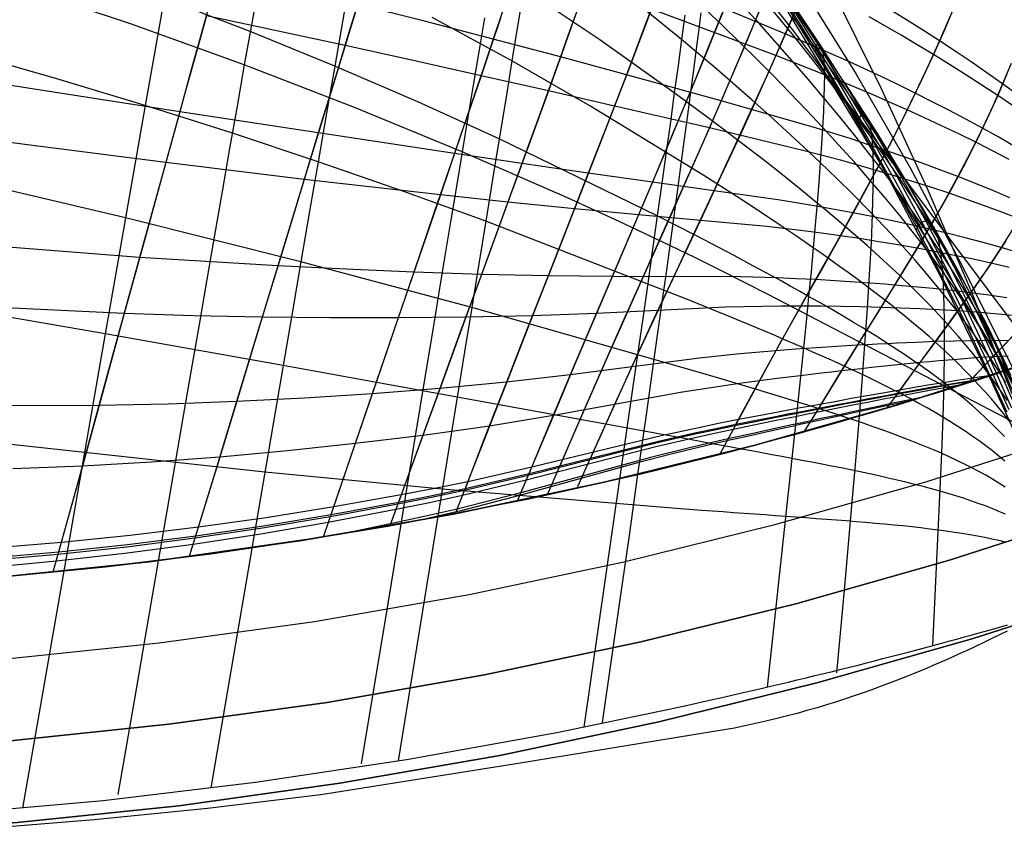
# Model space of a CAD drawing. Header units: millimetres. Extents: x -58 to 58, y -58 to 58.
# Tile 26 of 95: x 5 to 17, y -57 to -47. Entities that reach past the tile are written whole.
import ezdxf

# ---------------------------------------------------------------- set-up
doc = ezdxf.new("R2010")
doc.units = ezdxf.units.MM
doc.header["$MEASUREMENT"] = 0
doc.layers.add('Predefinito', color=5, linetype='Continuous')

msp = doc.modelspace()

# ---------------------------------------------------------------- linework, layer by layer
at = {"layer": 'Predefinito'}
for points in [[(18.586, -54.301), (13.926, -46.656), (13.472, -45.98), (13, -45.317), (12.508, -44.668), (11.998, -44.034), (11.471, -43.414), (10.926, -42.808), (10.365, -42.218), (9.786, -41.646), (9.191, -41.093), (8.576, -40.557), (7.945, -40.042), (7.297, -39.548), (6.633, -39.077), (5.953, -38.628), (5.259, -38.202), (4.551, -37.799), (3.83, -37.421), (3.097, -37.066)], [(17.437, -53.186), (16.838, -51.861), (16.223, -50.601), (15.591, -49.402), (14.943, -48.265), (14.28, -47.187)], [(17.556, -51.595), (15.764, -52.17), (13.954, -52.683), (12.127, -53.134), (10.286, -53.521), (8.433, -53.844), (6.569, -54.103), (4.698, -54.297), (2.821, -54.427), (0.941, -54.492), (-0.941, -54.492), (-2.821, -54.427), (-4.698, -54.297), (-6.569, -54.103), (-8.433, -53.844), (-10.286, -53.521), (-12.127, -53.134)], [(-12.127, -53.134), (-10.286, -53.521), (-8.433, -53.844), (-6.569, -54.103), (-4.698, -54.297), (-2.821, -54.427), (-0.941, -54.492), (0.941, -54.492), (2.821, -54.427), (4.698, -54.297), (6.569, -54.103), (8.433, -53.844), (10.286, -53.521), (12.127, -53.134), (13.954, -52.683), (15.764, -52.17), (17.556, -51.595)], [(-12.35, -54.108), (-10.475, -54.503), (-8.587, -54.832), (-6.69, -55.095), (-4.784, -55.293), (-2.873, -55.426), (-0.958, -55.492), (0.958, -55.492), (2.873, -55.426), (4.784, -55.293), (6.69, -55.095), (8.587, -54.832), (10.475, -54.503), (12.35, -54.108), (14.21, -53.65), (16.053, -53.128), (17.878, -52.542)], [(18.2, -53.488), (16.343, -54.085), (14.466, -54.617), (12.572, -55.083), (10.664, -55.485), (8.742, -55.82), (6.81, -56.088), (4.87, -56.29), (2.925, -56.424), (0.975, -56.492), (-0.975, -56.492), (-2.925, -56.424), (-4.87, -56.29), (-6.81, -56.088), (-8.742, -55.82), (-10.664, -55.485), (-12.572, -55.083)], [(-12.572, -55.083), (-10.664, -55.485), (-8.742, -55.82), (-6.81, -56.088), (-4.87, -56.29), (-2.925, -56.424), (-0.975, -56.492), (0.975, -56.492), (2.925, -56.424), (4.87, -56.29), (6.81, -56.088), (8.742, -55.82), (10.664, -55.485), (12.572, -55.083), (14.466, -54.617), (16.343, -54.085), (18.2, -53.488)], [(-12.795, -56.058), (-10.852, -56.467), (-8.897, -56.808), (-6.931, -57.081), (-4.957, -57.286), (-2.976, -57.423), (-0.992, -57.491), (0.992, -57.491), (2.976, -57.423), (4.957, -57.286), (6.931, -57.081), (8.897, -56.808), (10.852, -56.467), (12.795, -56.058), (14.722, -55.583), (16.632, -55.042), (18.522, -54.435)], [(18.522, -54.435), (16.632, -55.042), (14.722, -55.583), (12.795, -56.058), (10.852, -56.467), (8.897, -56.808), (6.931, -57.081), (4.957, -57.286), (2.976, -57.423), (0.992, -57.491), (-0.992, -57.491), (-2.976, -57.423), (-4.957, -57.286), (-6.931, -57.081), (-8.897, -56.808), (-10.852, -56.467), (-12.795, -56.058)]]:
    msp.add_lwpolyline(points, dxfattribs=at)
at = {"layer": 'Predefinito', "extrusion": (0.954682, -0.114397, 0.274765)}
msp.add_lwpolyline([(-49.688, 329.612), (-49.792, 329.852)], dxfattribs=at)
at = {"layer": 'Predefinito', "extrusion": (0.957027, -0.133457, 0.257467)}
msp.add_lwpolyline([(-49.521, 332.153), (-49.75, 332.575)], dxfattribs=at)
at = {"layer": 'Predefinito', "extrusion": (0.957637, -0.161629, 0.238343)}
msp.add_lwpolyline([(-49.353, 334.821), (-49.711, 335.328)], dxfattribs=at)
at = {"layer": 'Predefinito', "extrusion": (0.957657, -0.152321, 0.244317)}
msp.add_lwpolyline([(-49.399, 334.021), (-49.722, 334.518)], dxfattribs=at)
at = {"layer": 'Predefinito', "extrusion": (0.957748, -0.169866, 0.232088)}
msp.add_lwpolyline([(-49.336, 335.618), (-49.719, 336.118)], dxfattribs=at)
at = {"layer": 'Predefinito', "extrusion": (0.958666, -0.193484, 0.208623)}
msp.add_lwpolyline([(-49.477, 338.402), (-49.85, 338.787)], dxfattribs=at)
at = {"layer": 'Predefinito', "extrusion": (0.95975, -0.200015, 0.197165)}
msp.add_lwpolyline([(-49.653, 339.698), (-49.986, 340.013)], dxfattribs=at)
at = {"layer": 'Predefinito', "extrusion": (0.961278, -0.2044, 0.18484)}
msp.add_lwpolyline([(-49.879, 341.032), (-50.178, 341.292)], dxfattribs=at)
at = {"layer": 'Predefinito', "extrusion": (0.964657, -0.208988, 0.1605)}
msp.add_lwpolyline([(-50.407, 343.478), (-50.67, 343.673)], dxfattribs=at)
at = {"layer": 'Predefinito', "extrusion": (0.968167, -0.208451, 0.138566)}
msp.add_lwpolyline([(-50.996, 345.475), (-51.234, 345.628)], dxfattribs=at)
at = {"layer": 'Predefinito'}
for points in [[(17.108, -52.052, 320), (16.606, -50.795, 320), (16.073, -49.552, 320), (15.509, -48.325, 320), (14.91, -47.116, 320), (14.276, -45.926, 320), (13.604, -44.761, 320), (13.254, -44.189, 320), (12.894, -43.623, 320), (12.524, -43.066, 320), (12.144, -42.517, 320), (11.754, -41.976, 320), (11.354, -41.444, 320), (10.943, -40.922, 320), (10.521, -40.409, 320), (10.09, -39.907, 320), (9.648, -39.416, 320), (9.195, -38.937, 320), (8.732, -38.469, 320), (8.259, -38.013, 320), (7.776, -37.571, 320), (7.283, -37.141, 320), (6.781, -36.725, 320)], [(17.08, -49.663, 343.304), (16.871, -49.574, 343.453), (16.659, -49.487, 343.594), (16.444, -49.403, 343.728), (16.227, -49.32, 343.855), (16.009, -49.239, 343.974), (15.79, -49.161, 344.086), (15.572, -49.086, 344.19), (15.355, -49.013, 344.288), (15.141, -48.943, 344.379), (14.72, -48.811, 344.546), (13.553, -48.476, 344.967), (12.397, -48.159, 345.355), (11.591, -47.941, 345.6), (10.772, -47.724, 345.826), (9.946, -47.51, 346.034), (9.114, -47.3, 346.227), (7.421, -46.884, 346.573), (5.692, -46.48, 346.868), (3.935, -46.091, 347.115), (2.158, -45.721, 347.319), (0.365, -45.37, 347.482), (-1.442, -45.038, 347.607), (-3.256, -44.724, 347.694)], [(18.845, -53.295, 40.108), (14.13, -50.842, 38.197), (13.533, -50.54, 37.982), (13.231, -50.39, 37.882), (12.927, -50.242, 37.789), (12.619, -50.095, 37.703), (12.308, -49.949, 37.623), (11.678, -49.661, 37.48), (10.392, -49.1, 37.228), (9.075, -48.558, 36.985), (7.731, -48.038, 36.753), (6.355, -47.542, 36.546), (4.951, -47.074, 36.363), (3.519, -46.635, 36.201), (2.066, -46.226, 36.06), (0.593, -45.849, 35.941), (-0.895, -45.501, 35.844), (-2.398, -45.183, 35.768)], [(9.028, -46.949, 341.274), (8.934, -47.49, 341.967), (8.836, -48.053, 342.64), (8.736, -48.628, 343.285), (8.634, -49.221, 343.91), (8.529, -49.825, 344.509), (8.423, -50.443, 345.09), (8.315, -51.07, 345.648), (8.206, -51.71, 346.189), (7.323, -56.865, 350.209)], [(17.03, -51.917, 334.911), (16.892, -51.695, 335.104), (16.747, -51.476, 335.29), (16.595, -51.26, 335.47), (16.436, -51.046, 335.643), (16.271, -50.836, 335.809), (16.099, -50.628, 335.967), (15.922, -50.422, 336.117), (15.74, -50.219, 336.26), (15.553, -50.018, 336.394), (15.361, -49.819, 336.519), (15.166, -49.622, 336.636), (14.967, -49.426, 336.745), (14.765, -49.232, 336.844), (14.561, -49.039, 336.934), (14.354, -48.848, 337.016), (14.145, -48.658, 337.091), (13.934, -48.469, 337.16), (13.506, -48.096, 337.287), (13.071, -47.728, 337.405), (12.185, -47.007, 337.641)], [(19.122, -53.851, 50.172), (14.426, -47.605, 48.424), (13.934, -46.979, 48.259)], [(7.908, -47.034, 37.85), (7.821, -47.53, 37.293), (7.731, -48.038, 36.753), (7.643, -48.544, 36.243), (7.552, -49.06, 35.75), (7.46, -49.585, 35.272), (7.367, -50.118, 34.809), (7.273, -50.66, 34.361), (7.178, -51.208, 33.925), (7.082, -51.763, 33.502), (6.984, -52.324, 33.091), (6.788, -53.46, 32.301), (6.589, -54.613, 31.549), (6.388, -55.775, 30.829), (6.186, -56.943, 30.134)], [(11.143, -47.11, 339.404), (11.072, -47.54, 340.142), (10.999, -47.991, 340.865), (10.923, -48.457, 341.565), (10.844, -48.941, 342.247), (10.763, -49.437, 342.906), (10.68, -49.948, 343.546), (10.595, -50.469, 344.164), (10.508, -51.002, 344.766), (10.42, -51.543, 345.348), (10.33, -52.095, 345.915), (9.609, -56.534, 350.161)], [(13.679, -47.135, 37.032), (13.475, -47.644, 36.111), (13.368, -47.906, 35.662), (13.259, -48.173, 35.221), (13.031, -48.722, 34.363), (12.793, -49.288, 33.538), (12.546, -49.869, 32.745), (12.292, -50.465, 31.982), (12.032, -51.073, 31.25), (11.769, -51.692, 30.547), (11.505, -52.318, 29.871), (11.064, -53.365, 28.81)], [(17.053, -52.137, 336.32), (16.913, -51.935, 336.525), (16.765, -51.737, 336.723), (16.61, -51.542, 336.915), (16.447, -51.35, 337.098), (16.278, -51.16, 337.274), (16.102, -50.973, 337.441), (15.92, -50.789, 337.6), (15.732, -50.607, 337.75), (15.539, -50.427, 337.891), (15.342, -50.249, 338.023), (15.14, -50.073, 338.146), (14.935, -49.898, 338.259), (14.831, -49.811, 338.311), (14.727, -49.725, 338.362), (14.516, -49.553, 338.455), (14.303, -49.382, 338.539), (14.087, -49.212, 338.616), (13.87, -49.044, 338.686), (13.429, -48.71, 338.814), (12.982, -48.381, 338.934), (12.074, -47.735, 339.172), (11.143, -47.11, 339.404)], [(14.156, -47.045, 342.307), (13.968, -47.502, 343.221), (13.767, -47.98, 344.109), (13.553, -48.476, 344.967), (13.329, -48.99, 345.795), (13.094, -49.52, 346.593), (12.851, -50.065, 347.363), (12.602, -50.623, 348.103), (12.347, -51.192, 348.816), (12.09, -51.772, 349.502), (11.833, -52.36, 350.162), (11.576, -52.954, 350.798)], [(17.147, -49.038, 341.699), (16.947, -48.923, 341.837), (16.745, -48.811, 341.968), (16.541, -48.701, 342.093), (16.336, -48.593, 342.21), (16.13, -48.488, 342.321), (15.924, -48.384, 342.425), (15.719, -48.284, 342.522), (15.515, -48.186, 342.615), (15.112, -47.999, 342.785), (14.338, -47.659, 343.083), (12.823, -47.03, 343.628)], [(17.095, -51.834, 331.862), (16.966, -51.575, 332.029), (16.831, -51.319, 332.192), (16.689, -51.066, 332.35), (16.543, -50.816, 332.502), (16.39, -50.568, 332.649), (16.232, -50.323, 332.789), (16.069, -50.08, 332.924), (15.901, -49.84, 333.052), (15.729, -49.602, 333.174), (15.552, -49.366, 333.289), (15.372, -49.132, 333.397), (15.188, -48.9, 333.498), (15, -48.669, 333.592), (14.81, -48.441, 333.679), (14.618, -48.214, 333.758), (14.423, -47.988, 333.831), (14.026, -47.542, 333.961), (13.622, -47.102, 334.076)], [(14.537, -47.078, 60.103), (15.205, -48.154, 60.103), (15.858, -49.289, 60.103), (16.495, -50.484, 60.103), (17.115, -51.743, 60.103)], [(6.752, -47.224, 342.98), (6.638, -47.87, 343.614), (6.521, -48.535, 344.226), (6.402, -49.211, 344.808), (6.28, -49.904, 345.37), (6.157, -50.606, 345.908), (6.032, -51.322, 346.426), (5.024, -57.111, 350.253)], [(17.013, -52.575, 339.179), (16.939, -52.498, 339.29), (16.863, -52.423, 339.399), (16.784, -52.348, 339.506), (16.704, -52.275, 339.61), (16.622, -52.202, 339.713), (16.537, -52.129, 339.814), (16.451, -52.058, 339.912), (16.362, -51.987, 340.008), (16.272, -51.917, 340.101), (16.18, -51.847, 340.193), (16.086, -51.778, 340.281), (15.99, -51.71, 340.368), (15.892, -51.642, 340.452), (15.793, -51.575, 340.533), (15.693, -51.508, 340.612), (15.591, -51.442, 340.688), (15.488, -51.376, 340.761), (15.383, -51.311, 340.832), (15.278, -51.246, 340.9), (15.171, -51.182, 340.966), (15.063, -51.118, 341.028), (14.954, -51.054, 341.088), (14.845, -50.99, 341.145), (14.734, -50.927, 341.199), (14.623, -50.864, 341.25), (14.511, -50.801, 341.299), (14.399, -50.738, 341.344), (14.286, -50.676, 341.387), (14.172, -50.614, 341.428), (13.943, -50.49, 341.503), (13.713, -50.367, 341.571), (13.246, -50.123, 341.691), (12.774, -49.881, 341.803), (10.844, -48.941, 342.247), (9.85, -48.49, 342.451), (8.836, -48.053, 342.64), (7.803, -47.63, 342.816), (6.752, -47.224, 342.98)], [(14.524, -47.227, 342.168), (14.338, -47.659, 343.083), (14.139, -48.11, 343.973), (13.927, -48.58, 344.834), (13.703, -49.067, 345.666), (13.469, -49.57, 346.47), (13.226, -50.088, 347.245), (12.976, -50.62, 347.993), (12.721, -51.164, 348.712), (12.464, -51.72, 349.405), (12.206, -52.284, 350.073), (11.95, -52.855, 350.717)], [(17.131, -51.973, 333.296), (17.001, -51.729, 333.48), (16.865, -51.488, 333.659), (16.722, -51.251, 333.831), (16.572, -51.016, 333.998), (16.417, -50.784, 334.159), (16.256, -50.555, 334.313), (16.089, -50.328, 334.46), (15.916, -50.104, 334.6), (15.739, -49.882, 334.733), (15.558, -49.662, 334.859), (15.372, -49.444, 334.976), (15.182, -49.228, 335.086), (14.989, -49.014, 335.188), (14.794, -48.801, 335.282), (14.595, -48.59, 335.367), (14.395, -48.381, 335.445), (14.192, -48.172, 335.517), (13.986, -47.966, 335.584), (13.57, -47.557, 335.706), (13.147, -47.154, 335.82)], [(17.052, -51.731, 330.411), (16.923, -51.46, 330.56), (16.789, -51.192, 330.706), (16.649, -50.926, 330.847), (16.504, -50.664, 330.983), (16.354, -50.403, 331.114), (16.199, -50.146, 331.24), (16.04, -49.89, 331.361), (15.876, -49.637, 331.476), (15.707, -49.386, 331.585), (15.535, -49.136, 331.688), (15.36, -48.889, 331.785), (15.181, -48.644, 331.877), (14.999, -48.4, 331.961), (14.815, -48.159, 332.04), (14.627, -47.918, 332.112), (14.438, -47.68, 332.178), (14.052, -47.208, 332.296)], [(17.447, -53.208, 320), (16.848, -51.881, 320), (16.232, -50.619, 320), (15.6, -49.419, 320), (14.952, -48.281, 320), (14.289, -47.201, 320)], [(17.106, -52.227, 324.349), (16.849, -51.649, 324.487), (16.579, -51.077, 324.618), (16.298, -50.512, 324.741), (16.006, -49.954, 324.856), (15.703, -49.401, 324.961), (15.39, -48.854, 325.056), (15.066, -48.313, 325.141), (14.733, -47.778, 325.215), (14.391, -47.249, 325.277)], [(7.303, -47.31, 346.957), (7.183, -47.739, 347.33), (7.063, -48.173, 347.693), (6.942, -48.61, 348.047), (6.698, -49.494, 348.725), (6.451, -50.388, 349.367), (6.203, -51.29, 349.976), (5.954, -52.197, 350.555), (5.705, -53.106, 351.106), (5.455, -54.015, 351.633)], [(9.114, -47.3, 346.227), (8.996, -47.686, 346.62), (8.877, -48.077, 347.003), (8.634, -48.87, 347.74), (8.388, -49.676, 348.441), (8.139, -50.493, 349.108), (7.888, -51.318, 349.742), (7.635, -52.149, 350.347), (7.382, -52.982, 350.925), (7.128, -53.817, 351.478)], [(11.815, -47.317, 344.76), (11.704, -47.627, 345.184), (11.591, -47.941, 345.6), (11.36, -48.583, 346.405), (11.121, -49.241, 347.176), (10.876, -49.912, 347.915), (10.626, -50.596, 348.622), (10.373, -51.288, 349.299), (10.118, -51.989, 349.947), (9.861, -52.694, 350.569), (9.605, -53.402, 351.167)], [(12.703, -47.359, 35.845), (12.594, -47.647, 35.398), (12.482, -47.941, 34.961), (12.368, -48.239, 34.532), (12.251, -48.543, 34.112), (12.012, -49.162, 33.297), (11.764, -49.796, 32.516), (11.51, -50.444, 31.767), (11.251, -51.103, 31.049), (10.989, -51.772, 30.361), (10.725, -52.447, 29.7), (10.305, -53.517, 28.714)], [(12.721, -47.305, 344.072), (12.615, -47.584, 344.508), (12.397, -48.159, 345.355), (12.169, -48.751, 346.17), (11.932, -49.359, 346.952), (11.689, -49.981, 347.704), (11.44, -50.615, 348.424), (11.187, -51.26, 349.116), (10.931, -51.912, 349.78), (10.674, -52.571, 350.417), (10.418, -53.234, 351.031)], [(13.593, -47.345, 343.359), (13.389, -47.849, 344.243), (13.174, -48.372, 345.098), (12.949, -48.912, 345.922), (12.714, -49.469, 346.715), (12.471, -50.039, 347.478), (12.222, -50.623, 348.213), (11.968, -51.218, 348.918), (11.712, -51.822, 349.597), (11.454, -52.434, 350.25), (11.198, -53.051, 350.878)], [(14.053, -47.303, 37.17), (13.852, -47.785, 36.247), (13.637, -48.288, 35.354), (13.411, -48.809, 34.492), (13.173, -49.348, 33.662), (12.926, -49.902, 32.862), (12.671, -50.472, 32.093), (12.411, -51.054, 31.354), (12.148, -51.647, 30.644), (11.883, -52.249, 29.96), (11.43, -53.288, 28.855)], [(17.073, -49.195, 37.773), (16.87, -49.088, 37.633), (16.664, -48.984, 37.501), (16.456, -48.882, 37.375), (16.247, -48.782, 37.257), (16.037, -48.684, 37.146), (15.828, -48.588, 37.041), (15.619, -48.496, 36.943), (15.412, -48.406, 36.851), (15.003, -48.235, 36.681), (14.223, -47.926, 36.384), (12.703, -47.359, 35.845)], [(16.408, -47.309, 40.871), (16.285, -47.602, 39.885), (16.147, -47.914, 38.917), (15.995, -48.243, 37.968), (15.828, -48.588, 37.041), (15.645, -48.95, 36.137), (15.448, -49.327, 35.257), (15.236, -49.719, 34.401), (15.011, -50.126, 33.569), (14.774, -50.548, 32.763), (14.529, -50.984, 31.981), (14.277, -51.433, 31.224), (14.021, -51.896, 30.491), (13.702, -52.488, 29.609), (13.537, -52.792, 29.175)], [(17.048, -52.277, 321.448), (16.512, -51.139, 321.537), (15.943, -50.018, 321.615), (15.339, -48.917, 321.681), (14.701, -47.835, 321.733), (14.368, -47.302, 321.754)], [(17.071, -52.251, 322.899), (16.81, -51.676, 322.99), (16.538, -51.106, 323.078), (16.258, -50.542, 323.16), (15.967, -49.983, 323.236), (15.667, -49.429, 323.306), (15.358, -48.88, 323.369), (15.04, -48.337, 323.425), (14.712, -47.799, 323.474), (14.375, -47.267, 323.516)], [(17.15, -52.211, 325.797), (16.897, -51.633, 325.98), (16.63, -51.062, 326.155), (16.349, -50.499, 326.319), (16.054, -49.944, 326.471), (15.747, -49.395, 326.611), (15.429, -48.853, 326.738), (15.099, -48.317, 326.85), (14.759, -47.787, 326.948), (14.41, -47.264, 327.032)], [(17.199, -52.21, 327.239), (16.95, -51.636, 327.467), (16.685, -51.07, 327.684), (16.403, -50.513, 327.887), (16.106, -49.964, 328.077), (15.794, -49.423, 328.25), (15.47, -48.89, 328.407), (15.133, -48.363, 328.547), (14.785, -47.843, 328.668), (14.427, -47.33, 328.771)], [(17.181, -48.407, 340.012), (16.991, -48.27, 340.137), (16.8, -48.136, 340.256), (16.607, -48.003, 340.369), (16.413, -47.873, 340.475), (16.219, -47.745, 340.576), (16.025, -47.62, 340.671), (15.831, -47.497, 340.762), (15.447, -47.26, 340.929)], [(7.269, -47.439, 32.93), (7.146, -47.881, 32.55), (7.022, -48.328, 32.18), (6.772, -49.232, 31.472), (6.52, -50.148, 30.802), (6.265, -51.072, 30.168), (6.01, -52.002, 29.567), (5.753, -52.936, 28.995), (5.394, -54.232, 28.244)], [(9.084, -47.405, 33.665), (8.962, -47.804, 33.265), (8.839, -48.206, 32.874), (8.715, -48.613, 32.494), (8.463, -49.437, 31.763), (8.208, -50.273, 31.068), (7.95, -51.119, 30.408), (7.691, -51.97, 29.78), (7.431, -52.826, 29.181), (7.058, -54.041, 28.376)], [(17.195, -49.919, 36.3), (16.984, -49.837, 36.143), (16.771, -49.758, 35.994), (16.555, -49.681, 35.852), (16.337, -49.606, 35.718), (16.116, -49.533, 35.591), (15.893, -49.462, 35.472), (15.67, -49.393, 35.36), (15.448, -49.327, 35.257), (15.227, -49.264, 35.16), (15.01, -49.203, 35.07), (14.584, -49.09, 34.905), (13.411, -48.809, 34.492), (12.251, -48.543, 34.112), (11.444, -48.357, 33.873), (10.622, -48.171, 33.653), (9.795, -47.986, 33.451), (8.962, -47.804, 33.265), (7.269, -47.439, 32.93)], [(10.861, -47.469, 34.484), (10.742, -47.818, 34.064), (10.622, -48.171, 33.653), (10.5, -48.528, 33.252), (10.377, -48.89, 32.861), (10.125, -49.624, 32.105), (9.869, -50.371, 31.384), (9.61, -51.128, 30.696), (9.348, -51.892, 30.038), (9.086, -52.662, 29.41), (8.693, -53.802, 28.529)], [(10.886, -47.386, 345.415), (10.772, -47.724, 345.826), (10.655, -48.066, 346.228), (10.537, -48.413, 346.621), (10.296, -49.119, 347.381), (10.05, -49.838, 348.107), (9.8, -50.568, 348.8), (9.547, -51.307, 349.462), (9.292, -52.053, 350.095), (9.036, -52.803, 350.702), (8.78, -53.555, 351.284)], [(10.664, -47.465, 39.526), (10.598, -47.856, 38.93), (10.531, -48.26, 38.348), (10.462, -48.675, 37.78), (10.392, -49.1, 37.228), (10.322, -49.524, 36.704), (10.25, -49.956, 36.194), (10.177, -50.396, 35.697), (10.104, -50.843, 35.214), (10.029, -51.297, 34.742), (9.953, -51.757, 34.281), (9.798, -52.693, 33.391), (9.641, -53.646, 32.539), (9.482, -54.613, 31.719), (9.16, -56.57, 30.154)], [(11.793, -47.385, 35.147), (11.679, -47.704, 34.713), (11.562, -48.028, 34.289), (11.444, -48.357, 33.873), (11.201, -49.027, 33.07), (10.951, -49.713, 32.301), (10.696, -50.411, 31.566), (10.437, -51.12, 30.863), (10.175, -51.838, 30.19), (9.912, -52.561, 29.546), (9.507, -53.664, 28.617)], [(17.071, -52.383, 337.706), (17.001, -52.293, 337.815), (16.928, -52.204, 337.921), (16.854, -52.117, 338.026), (16.777, -52.029, 338.129), (16.699, -51.943, 338.23), (16.618, -51.858, 338.33), (16.536, -51.773, 338.427), (16.452, -51.689, 338.522), (16.366, -51.605, 338.615), (16.278, -51.522, 338.706), (16.188, -51.44, 338.794), (16.097, -51.359, 338.88), (16.004, -51.278, 338.964), (15.909, -51.198, 339.046), (15.813, -51.118, 339.125), (15.716, -51.039, 339.202), (15.617, -50.96, 339.276), (15.517, -50.882, 339.348), (15.416, -50.805, 339.418), (15.313, -50.727, 339.485), (15.21, -50.65, 339.549), (15.105, -50.574, 339.611), (15, -50.498, 339.67), (14.894, -50.422, 339.727), (14.787, -50.347, 339.781), (14.679, -50.271, 339.832), (14.57, -50.196, 339.88), (14.461, -50.122, 339.926), (14.242, -49.973, 340.011), (14.019, -49.826, 340.088), (13.795, -49.679, 340.158), (13.342, -49.389, 340.284), (11.951, -48.539, 340.636), (10.999, -47.991, 340.865), (10.024, -47.461, 341.077)], [(14.422, -47.471, 37.309), (14.223, -47.926, 36.384), (14.011, -48.401, 35.488), (13.785, -48.895, 34.622), (13.548, -49.406, 33.787), (13.301, -49.934, 32.981), (13.046, -50.476, 32.206), (12.785, -51.032, 31.46), (12.521, -51.6, 30.742), (12.256, -52.177, 30.051), (11.862, -53.051, 29.068), (11.79, -53.209, 28.896)], [(13.111, -47.43, 336.619), (13.071, -47.728, 337.405), (13.028, -48.045, 338.176), (12.982, -48.381, 338.934), (12.934, -48.733, 339.674), (12.883, -49.102, 340.401), (12.83, -49.484, 341.109), (12.774, -49.881, 341.803), (12.716, -50.288, 342.475), (12.657, -50.708, 343.134), (12.596, -51.136, 343.773), (12.533, -51.575, 344.399), (12.469, -52.02, 345.008), (12.404, -52.474, 345.605), (11.877, -56.121, 350.108)], [(13.306, -47.402, 43.957), (13.277, -47.631, 43.295), (13.246, -47.874, 42.641), (13.212, -48.131, 41.998), (13.176, -48.401, 41.364), (13.139, -48.682, 40.74), (13.1, -48.975, 40.128), (13.059, -49.278, 39.526), (13.016, -49.59, 38.935), (12.972, -49.912, 38.356), (12.927, -50.242, 37.789), (12.881, -50.571, 37.247), (12.834, -50.907, 36.716), (12.738, -51.597, 35.686), (12.638, -52.309, 34.695), (12.534, -53.039, 33.738), (12.429, -53.782, 32.81), (12.321, -54.537, 31.908), (12.103, -56.064, 30.165)], [(16.346, -47.451, 339.624), (16.219, -47.745, 340.576), (16.079, -48.057, 341.51), (15.924, -48.384, 342.425), (15.755, -48.728, 343.319), (15.572, -49.086, 344.19), (15.374, -49.458, 345.039), (15.164, -49.845, 345.864), (14.941, -50.245, 346.667), (14.708, -50.66, 347.445), (14.467, -51.088, 348.2), (14.221, -51.529, 348.932), (13.972, -51.982, 349.641), (13.723, -52.445, 350.328)], [(17.128, -51.947, 328.812), (17.003, -51.666, 328.945), (16.874, -51.387, 329.076), (16.739, -51.11, 329.202), (16.6, -50.836, 329.325), (16.457, -50.564, 329.444), (16.308, -50.295, 329.558), (16.156, -50.028, 329.668), (16, -49.763, 329.773), (15.839, -49.5, 329.873), (15.675, -49.239, 329.969), (15.507, -48.98, 330.059), (15.336, -48.723, 330.144), (15.162, -48.467, 330.224), (14.985, -48.214, 330.299), (14.805, -47.962, 330.368), (14.623, -47.711, 330.431), (14.439, -47.463, 330.489)], [(17.125, -48.543, 39.489), (16.932, -48.413, 39.362), (16.738, -48.285, 39.241), (16.541, -48.159, 39.127), (16.344, -48.035, 39.019), (16.147, -47.914, 38.917), (15.95, -47.795, 38.821), (15.754, -47.678, 38.729), (15.364, -47.454, 38.56)], [(14.705, -47.869, 319.999), (14.733, -47.778, 325.215), (14.759, -47.787, 326.948), (14.785, -47.843, 328.668), (14.796, -47.893, 329.519), (14.805, -47.962, 330.368), (14.811, -48.05, 331.206), (14.815, -48.159, 332.04), (14.814, -48.289, 332.863), (14.81, -48.441, 333.679), (14.803, -48.612, 334.485), (14.794, -48.801, 335.282), (14.781, -49.008, 336.067), (14.765, -49.232, 336.844), (14.747, -49.471, 337.608), (14.727, -49.725, 338.362), (14.704, -49.991, 339.102), (14.679, -50.271, 339.832), (14.652, -50.562, 340.546), (14.623, -50.864, 341.25), (14.593, -51.174, 341.937), (14.561, -51.494, 342.614), (14.492, -52.155, 343.925), (14.419, -52.843, 345.19), (14.116, -55.633, 349.975)], [(17.02, -52.875, 340.516), (16.945, -52.813, 340.629), (16.867, -52.751, 340.741), (16.787, -52.689, 340.85), (16.705, -52.629, 340.958), (16.62, -52.569, 341.063), (16.533, -52.51, 341.165), (16.444, -52.452, 341.266), (16.354, -52.394, 341.364), (16.261, -52.338, 341.459), (16.166, -52.281, 341.552), (16.069, -52.226, 341.642), (15.97, -52.171, 341.73), (15.87, -52.116, 341.815), (15.768, -52.062, 341.897), (15.664, -52.009, 341.977), (15.559, -51.956, 342.054), (15.453, -51.903, 342.128), (15.345, -51.851, 342.199), (15.236, -51.799, 342.267), (15.126, -51.747, 342.332), (15.015, -51.696, 342.395), (14.902, -51.645, 342.454), (14.789, -51.595, 342.51), (14.675, -51.544, 342.564), (14.561, -51.494, 342.614), (14.445, -51.444, 342.661), (14.329, -51.394, 342.705), (14.213, -51.344, 342.747), (14.096, -51.294, 342.786), (13.86, -51.195, 342.857), (13.622, -51.097, 342.921), (13.142, -50.902, 343.032), (10.68, -49.948, 343.546), (9.665, -49.58, 343.736), (8.634, -49.221, 343.91), (7.585, -48.872, 344.074), (6.521, -48.535, 344.226), (5.44, -48.209, 344.365), (4.345, -47.896, 344.492)], [(17.189, -50.333, 344.666), (16.974, -50.269, 344.83), (16.756, -50.208, 344.987), (16.535, -50.15, 345.136), (16.312, -50.094, 345.277), (16.085, -50.041, 345.411), (15.856, -49.989, 345.537), (15.625, -49.938, 345.654), (15.393, -49.89, 345.763), (15.164, -49.845, 345.864), (14.937, -49.802, 345.958), (14.713, -49.762, 346.045), (14.277, -49.689, 346.202), (12.714, -49.469, 346.715), (11.932, -49.359, 346.952), (11.121, -49.241, 347.176), (10.296, -49.119, 347.381), (9.468, -48.995, 347.568), (8.634, -48.87, 347.74), (6.942, -48.61, 348.047), (5.218, -48.342, 348.306), (3.471, -48.069, 348.521)], [(17.095, -48.02, 339.197), (16.991, -48.27, 340.137), (16.875, -48.534, 341.061), (16.745, -48.811, 341.968), (16.602, -49.101, 342.858), (16.444, -49.403, 343.728), (16.272, -49.716, 344.579), (16.085, -50.041, 345.411), (15.885, -50.378, 346.223), (15.672, -50.727, 347.015), (15.448, -51.088, 347.787), (15.215, -51.462, 348.538), (14.976, -51.848, 349.269), (14.734, -52.245, 349.98)], [(17.045, -48.149, 40.319), (16.932, -48.413, 39.362), (16.805, -48.692, 38.422), (16.664, -48.984, 37.501), (16.508, -49.289, 36.599), (16.337, -49.606, 35.718), (16.15, -49.935, 34.857), (15.949, -50.277, 34.016), (15.733, -50.632, 33.197), (15.506, -51, 32.399), (15.268, -51.38, 31.623), (15.024, -51.774, 30.868), (14.745, -52.232, 30.044), (14.566, -52.518, 29.552)], [(18.506, -48.489, 60.004), (18.534, -48.382, 56.154), (18.617, -48.319, 52.197), (18.655, -48.359, 50.197), (18.668, -48.406, 49.194), (18.674, -48.474, 48.194), (18.673, -48.559, 47.204), (18.663, -48.661, 46.222), (18.645, -48.778, 45.25), (18.618, -48.908, 44.287), (18.537, -49.203, 42.394), (18.413, -49.536, 40.544), (18.334, -49.714, 39.637), (18.241, -49.899, 38.743), (18.133, -50.088, 37.861), (18.009, -50.283, 36.994), (17.867, -50.483, 36.139), (17.707, -50.689, 35.297), (17.527, -50.902, 34.469), (17.328, -51.124, 33.654), (17.109, -51.357, 32.855), (16.874, -51.603, 32.071), (16.592, -51.897, 31.21), (16.57, -51.92, 31.146)], [(18.505, -48.486, 319.997), (18.611, -48.315, 327.594), (18.649, -48.347, 329.54), (18.663, -48.387, 330.516), (18.671, -48.448, 331.492), (18.672, -48.525, 332.459), (18.666, -48.619, 333.418), (18.628, -48.849, 335.31), (18.558, -49.127, 337.163), (18.448, -49.443, 338.975), (18.294, -49.789, 340.742), (18.198, -49.971, 341.608), (18.087, -50.157, 342.461), (17.96, -50.349, 343.302), (17.816, -50.546, 344.13), (17.655, -50.749, 344.945), (17.474, -50.959, 345.748), (17.275, -51.177, 346.537), (17.058, -51.407, 347.312), (16.826, -51.649, 348.072), (16.582, -51.906, 348.816)], [(15.217, -48.738, 60.344), (15.273, -48.633, 54.343), (15.304, -48.641, 52.934), (15.336, -48.678, 51.534), (15.365, -48.754, 50.147), (15.378, -48.808, 49.46), (15.388, -48.875, 48.776), (15.397, -48.956, 48.098), (15.403, -49.049, 47.424), (15.407, -49.156, 46.756), (15.41, -49.274, 46.094), (15.41, -49.404, 45.437), (15.408, -49.545, 44.787), (15.4, -49.859, 43.505), (15.385, -50.21, 42.25), (15.364, -50.596, 41.023), (15.338, -51.011, 39.828), (15.307, -51.451, 38.665), (15.273, -51.907, 37.552), (15.235, -52.381, 36.47), (15.194, -52.871, 35.414), (15.151, -53.373, 34.384), (15.059, -54.407, 32.384), (14.963, -55.46, 30.445)], [(17.071, -50.512, 34.76), (16.852, -50.46, 34.596), (16.631, -50.411, 34.439), (16.406, -50.364, 34.29), (16.179, -50.32, 34.149), (15.949, -50.277, 34.016), (15.715, -50.236, 33.892), (15.48, -50.197, 33.776), (15.244, -50.16, 33.668), (15.011, -50.126, 33.569), (14.78, -50.094, 33.478), (14.554, -50.065, 33.393), (14.114, -50.013, 33.24), (12.546, -49.869, 32.745), (11.764, -49.796, 32.516), (10.951, -49.713, 32.301), (10.125, -49.624, 32.105), (9.296, -49.532, 31.927), (8.463, -49.437, 31.763), (6.772, -49.232, 31.472), (5.051, -49.012, 31.228), (3.307, -48.78, 31.024)], [(17.024, -53.193, 341.826), (16.947, -53.144, 341.941), (16.868, -53.096, 342.054), (16.786, -53.048, 342.165), (16.701, -53.002, 342.274), (16.614, -52.956, 342.38), (16.525, -52.911, 342.484), (16.434, -52.867, 342.586), (16.34, -52.823, 342.684), (16.245, -52.78, 342.78), (16.147, -52.738, 342.874), (16.047, -52.696, 342.965), (15.946, -52.655, 343.053), (15.842, -52.614, 343.138), (15.737, -52.574, 343.22), (15.631, -52.534, 343.299), (15.522, -52.495, 343.376), (15.412, -52.456, 343.449), (15.301, -52.418, 343.52), (15.189, -52.38, 343.587), (15.075, -52.342, 343.651), (14.96, -52.304, 343.713), (14.845, -52.267, 343.771), (14.728, -52.229, 343.825), (14.611, -52.192, 343.877), (14.492, -52.155, 343.925), (14.373, -52.119, 343.97), (14.254, -52.082, 344.012), (14.134, -52.045, 344.051), (14.013, -52.009, 344.087), (13.77, -51.936, 344.153), (13.526, -51.863, 344.211), (13.032, -51.719, 344.31), (10.508, -51.002, 344.766), (8.423, -50.443, 345.09), (6.28, -49.904, 345.37), (4.083, -49.391, 345.608)], [(17.138, -50.008, 343.997), (16.974, -50.269, 344.83), (16.794, -50.54, 345.646), (16.599, -50.821, 346.446), (16.389, -51.113, 347.229), (16.167, -51.417, 347.994), (15.935, -51.733, 348.742), (15.695, -52.062, 349.472)], [(15.938, -50.05, 319.999), (16.006, -49.954, 324.856), (16.054, -49.944, 326.471), (16.106, -49.964, 328.077), (16.156, -50.028, 329.668), (16.179, -50.079, 330.455), (16.199, -50.146, 331.24), (16.217, -50.227, 332.017), (16.232, -50.323, 332.789), (16.245, -50.432, 333.554), (16.256, -50.555, 334.313), (16.271, -50.836, 335.809), (16.278, -51.16, 337.274), (16.278, -51.522, 338.706), (16.272, -51.917, 340.101), (16.261, -52.338, 341.459), (16.245, -52.78, 342.78), (16.135, -55.127, 349.033)], [(17.043, -50.883, 346.113), (16.823, -50.851, 346.283), (16.599, -50.821, 346.446), (16.372, -50.794, 346.601), (16.142, -50.77, 346.747), (15.908, -50.747, 346.886), (15.672, -50.727, 347.015), (15.552, -50.717, 347.077), (15.432, -50.707, 347.136), (15.19, -50.689, 347.248), (14.948, -50.674, 347.351), (14.708, -50.66, 347.445), (14.472, -50.649, 347.532), (14.241, -50.64, 347.611), (13.794, -50.627, 347.753), (12.222, -50.623, 348.213), (11.44, -50.615, 348.424), (10.626, -50.596, 348.622), (9.8, -50.568, 348.8), (8.971, -50.534, 348.961), (8.139, -50.493, 349.108), (6.451, -50.388, 349.367), (4.736, -50.256, 349.583)], [(17.032, -50.185, 35.439), (16.852, -50.46, 34.596), (16.656, -50.745, 33.769), (16.444, -51.042, 32.961), (16.219, -51.351, 32.17), (15.982, -51.673, 31.399), (15.706, -52.051, 30.553), (15.572, -52.228, 30.176)], [(17.026, -53.523, 343.112), (16.947, -53.489, 343.228), (16.865, -53.455, 343.342), (16.781, -53.423, 343.454), (16.694, -53.391, 343.563), (16.605, -53.359, 343.669), (16.514, -53.329, 343.774), (16.42, -53.299, 343.875), (16.324, -53.27, 343.974), (16.225, -53.241, 344.07), (16.125, -53.213, 344.163), (16.022, -53.186, 344.253), (15.918, -53.159, 344.34), (15.811, -53.133, 344.425), (15.703, -53.107, 344.506), (15.593, -53.082, 344.584), (15.481, -53.056, 344.66), (15.368, -53.032, 344.732), (15.253, -53.007, 344.801), (15.137, -52.983, 344.866), (15.02, -52.959, 344.929), (14.902, -52.936, 344.988), (14.783, -52.912, 345.044), (14.662, -52.889, 345.096), (14.541, -52.866, 345.145), (14.419, -52.843, 345.19), (14.297, -52.82, 345.233), (14.174, -52.797, 345.271), (14.05, -52.774, 345.307), (13.926, -52.751, 345.34), (13.801, -52.728, 345.37), (13.676, -52.705, 345.398), (13.424, -52.659, 345.449), (13.171, -52.613, 345.492), (10.33, -52.095, 345.915), (8.206, -51.71, 346.189), (6.032, -51.322, 346.426), (3.814, -50.938, 346.627)], [(17.112, -51.098, 33.469), (16.893, -51.077, 33.292), (16.67, -51.058, 33.122), (16.444, -51.042, 32.961), (16.215, -51.028, 32.807), (15.982, -51.017, 32.663), (15.745, -51.007, 32.526), (15.626, -51.003, 32.462), (15.506, -51, 32.399), (15.385, -50.996, 32.339), (15.262, -50.993, 32.281), (15.017, -50.988, 32.172), (14.771, -50.985, 32.072), (14.529, -50.984, 31.981), (14.291, -50.985, 31.898), (14.057, -50.987, 31.822), (13.606, -50.997, 31.687), (12.032, -51.073, 31.25), (11.251, -51.103, 31.049), (10.437, -51.12, 30.863), (9.61, -51.128, 30.696), (8.782, -51.128, 30.545), (7.95, -51.119, 30.408), (7.112, -51.1, 30.283), (6.265, -51.072, 30.168), (4.553, -50.991, 29.969)], [(16.647, -51.895, 348.76), (16.826, -51.838, 348.525), (16.911, -51.81, 348.407), (16.992, -51.783, 348.29), (17.07, -51.758, 348.172), (17.144, -51.733, 348.055), (17.285, -51.686, 347.82), (17.417, -51.642, 347.585), (17.539, -51.601, 347.35), (17.654, -51.561, 347.115), (17.762, -51.524, 346.88), (17.864, -51.489, 346.645), (17.96, -51.456, 346.41), (18.052, -51.424, 346.175), (18.138, -51.393, 345.94), (18.298, -51.336, 345.47), (18.444, -51.284, 345)], [(17.058, -51.407, 347.312), (16.841, -51.405, 347.495), (16.62, -51.406, 347.67), (16.396, -51.41, 347.836), (16.167, -51.417, 347.994), (15.935, -51.426, 348.144), (15.817, -51.431, 348.215), (15.698, -51.436, 348.284), (15.579, -51.442, 348.351), (15.458, -51.448, 348.416), (15.337, -51.455, 348.478), (15.215, -51.462, 348.538), (15.091, -51.469, 348.596), (14.967, -51.476, 348.651), (14.717, -51.493, 348.754), (14.467, -51.51, 348.847), (14.221, -51.529, 348.932), (13.979, -51.55, 349.008), (13.743, -51.571, 349.078), (13.288, -51.618, 349.2), (11.712, -51.822, 349.597), (10.931, -51.912, 349.78), (10.118, -51.989, 349.947), (9.292, -52.053, 350.095), (8.465, -52.106, 350.228), (7.635, -52.149, 350.347), (6.799, -52.179, 350.456), (5.954, -52.197, 350.555), (4.248, -52.199, 350.725)], [(17.061, -51.593, 32.238), (16.874, -51.603, 32.071), (16.657, -51.616, 31.891), (16.436, -51.633, 31.718), (16.211, -51.652, 31.554), (16.097, -51.662, 31.475), (15.982, -51.673, 31.399), (15.866, -51.684, 31.324), (15.749, -51.696, 31.252), (15.63, -51.708, 31.182), (15.511, -51.721, 31.115), (15.391, -51.733, 31.049), (15.27, -51.747, 30.986), (15.147, -51.76, 30.926), (15.024, -51.774, 30.868), (14.9, -51.788, 30.812), (14.774, -51.803, 30.759), (14.648, -51.818, 30.709), (14.522, -51.833, 30.66), (14.27, -51.863, 30.571), (14.021, -51.896, 30.491), (13.778, -51.929, 30.419), (13.54, -51.963, 30.354), (13.083, -52.033, 30.24), (11.505, -52.318, 29.871), (10.725, -52.447, 29.7), (10.322, -52.506, 29.621), (9.912, -52.561, 29.546), (9.086, -52.662, 29.41), (8.259, -52.751, 29.289), (7.431, -52.826, 29.181), (6.596, -52.888, 29.083), (5.753, -52.936, 28.995), (4.905, -52.97, 28.916)], [(17.02, -51.774, 31.753), (16.915, -51.809, 31.598), (16.803, -51.845, 31.443), (16.685, -51.883, 31.289), (16.56, -51.923, 31.134), (16.428, -51.965, 30.979), (16.286, -52.01, 30.825), (16.135, -52.057, 30.67), (16.056, -52.081, 30.593), (15.974, -52.106, 30.516), (15.889, -52.132, 30.438), (15.8, -52.159, 30.361), (15.708, -52.187, 30.284), (15.611, -52.216, 30.206), (15.511, -52.246, 30.129), (15.405, -52.277, 30.052), (15.295, -52.31, 29.974), (15.178, -52.344, 29.897), (15.055, -52.379, 29.82), (14.925, -52.417, 29.742), (14.786, -52.456, 29.665), (14.638, -52.497, 29.588), (14.477, -52.542, 29.51), (14.301, -52.59, 29.433), (14.207, -52.616, 29.394), (14.107, -52.643, 29.356), (14.001, -52.671, 29.317), (13.887, -52.701, 29.278), (13.765, -52.733, 29.24), (13.633, -52.767, 29.201), (13.488, -52.805, 29.162), (13.328, -52.845, 29.124), (13.149, -52.89, 29.085), (12.946, -52.94, 29.047), (12.712, -52.997, 29.008), (12.437, -53.062, 28.97), (11.118, -53.354, 28.817), (9.902, -53.593, 28.664), (8.518, -53.83, 28.511), (6.863, -54.066, 28.36), (5.932, -54.176, 28.284), (4.904, -54.279, 28.209)], [(4.561, -54.309, 351.814), (6.037, -54.165, 351.708), (7.321, -54.006, 351.601), (8.468, -53.838, 351.493), (9.482, -53.669, 351.385), (11.226, -53.331, 351.168), (12.593, -53.025, 351.006), (12.776, -52.981, 350.979), (12.938, -52.942, 350.951), (13.218, -52.873, 350.897), (13.454, -52.813, 350.842), (13.66, -52.76, 350.788), (13.843, -52.713, 350.733), (14.007, -52.669, 350.678), (14.156, -52.629, 350.623), (14.293, -52.592, 350.569), (14.42, -52.558, 350.514), (14.539, -52.525, 350.459), (14.651, -52.494, 350.404), (14.756, -52.464, 350.349), (14.857, -52.436, 350.295), (14.953, -52.408, 350.24), (15.046, -52.382, 350.185), (15.134, -52.357, 350.13), (15.219, -52.332, 350.075), (15.38, -52.285, 349.965), (15.53, -52.241, 349.856), (15.67, -52.199, 349.746), (15.802, -52.159, 349.636), (15.927, -52.121, 349.527), (16.046, -52.084, 349.417), (16.158, -52.05, 349.308), (16.265, -52.016, 349.198), (16.367, -51.984, 349.089), (16.464, -51.954, 348.979), (16.647, -51.895, 348.76)], [(16.508, -51.939, 31.073), (16.306, -51.975, 30.909), (16.1, -52.013, 30.752), (15.889, -52.052, 30.603), (15.782, -52.073, 30.532), (15.674, -52.093, 30.462), (15.558, -52.116, 30.39), (15.441, -52.139, 30.321), (15.322, -52.162, 30.254), (15.202, -52.186, 30.189), (15.082, -52.209, 30.127), (14.96, -52.234, 30.067), (14.837, -52.258, 30.01), (14.713, -52.283, 29.955), (14.587, -52.308, 29.903), (14.461, -52.333, 29.854), (14.334, -52.358, 29.807), (14.206, -52.384, 29.763), (13.952, -52.435, 29.681), (13.702, -52.488, 29.609), (13.457, -52.541, 29.545), (13.218, -52.594, 29.488), (12.758, -52.7, 29.389), (11.175, -53.108, 29.065), (10.395, -53.295, 28.914), (9.992, -53.383, 28.844), (9.582, -53.467, 28.779), (8.757, -53.624, 28.663), (7.932, -53.767, 28.562), (7.105, -53.894, 28.472), (6.273, -54.004, 28.391), (5.433, -54.098, 28.32), (4.587, -54.177, 28.256)], [(16.647, -51.895, 348.76), (16.475, -51.924, 348.906), (16.367, -51.942, 348.993), (16.258, -51.961, 349.079), (16.148, -51.98, 349.162), (16.036, -52, 349.243), (15.924, -52.02, 349.321), (15.81, -52.041, 349.398), (15.695, -52.062, 349.472), (15.579, -52.084, 349.544), (15.461, -52.106, 349.613), (15.343, -52.129, 349.681), (15.223, -52.151, 349.745), (15.102, -52.174, 349.808), (14.98, -52.198, 349.868), (14.857, -52.221, 349.925), (14.733, -52.245, 349.98), (14.608, -52.27, 350.033), (14.482, -52.294, 350.082), (14.355, -52.319, 350.129), (14.227, -52.343, 350.174), (13.973, -52.394, 350.256), (13.723, -52.445, 350.329), (13.478, -52.496, 350.393), (13.239, -52.548, 350.451), (12.779, -52.651, 350.551), (11.197, -53.051, 350.879), (10.418, -53.234, 351.031), (10.015, -53.32, 351.102), (9.605, -53.402, 351.167), (8.779, -53.555, 351.284), (7.954, -53.694, 351.387), (7.128, -53.817, 351.478), (6.295, -53.924, 351.56), (5.455, -54.015, 351.633), (4.609, -54.09, 351.698)], [(16.69, -51.882, 31.295), (16.486, -51.914, 31.12), (16.378, -51.932, 31.032), (16.269, -51.951, 30.947), (16.159, -51.97, 30.864), (16.047, -51.99, 30.783), (15.935, -52.01, 30.704), (15.821, -52.03, 30.627), (15.706, -52.051, 30.553), (15.59, -52.073, 30.481), (15.472, -52.094, 30.411), (15.354, -52.117, 30.344), (15.234, -52.139, 30.279), (15.113, -52.162, 30.217), (14.992, -52.185, 30.157), (14.869, -52.208, 30.099), (14.745, -52.232, 30.044), (14.619, -52.256, 29.991), (14.493, -52.28, 29.941), (14.366, -52.304, 29.894), (14.238, -52.329, 29.849), (13.984, -52.379, 29.767), (13.734, -52.429, 29.694), (13.489, -52.48, 29.629), (13.25, -52.531, 29.571), (12.79, -52.634, 29.471), (11.208, -53.031, 29.142), (10.428, -53.212, 28.989), (10.025, -53.298, 28.918), (9.615, -53.379, 28.852), (8.79, -53.531, 28.734), (7.965, -53.668, 28.631), (7.138, -53.79, 28.539), (6.305, -53.896, 28.457), (5.465, -53.986, 28.384), (4.619, -54.06, 28.319)], [(16.845, -51.832, 31.5), (16.735, -51.847, 31.401), (16.624, -51.863, 31.304), (16.518, -51.879, 31.214), (16.41, -51.896, 31.127), (16.3, -51.914, 31.041), (16.19, -51.932, 30.958), (16.079, -51.95, 30.876), (15.966, -51.969, 30.797), (15.852, -51.988, 30.72), (15.737, -52.008, 30.646), (15.621, -52.029, 30.574), (15.503, -52.049, 30.504), (15.385, -52.07, 30.436), (15.265, -52.092, 30.371), (15.144, -52.113, 30.308), (15.023, -52.135, 30.247), (14.9, -52.158, 30.19), (14.776, -52.18, 30.134), (14.651, -52.203, 30.081), (14.524, -52.226, 30.031), (14.397, -52.25, 29.983), (14.27, -52.273, 29.938), (14.016, -52.321, 29.855), (13.766, -52.369, 29.781), (13.521, -52.418, 29.715), (13.282, -52.468, 29.657), (12.822, -52.567, 29.555), (11.241, -52.951, 29.221), (10.461, -53.127, 29.066), (10.058, -53.21, 28.995), (9.648, -53.288, 28.928), (8.823, -53.434, 28.808), (7.997, -53.566, 28.703), (7.171, -53.683, 28.609), (6.338, -53.784, 28.525), (5.497, -53.869, 28.45), (4.651, -53.939, 28.384)], [(16.018, -52.093, 30.556), (15.816, -52.135, 30.415), (15.61, -52.178, 30.281), (15.494, -52.203, 30.21), (15.376, -52.228, 30.141), (15.258, -52.253, 30.075), (15.139, -52.279, 30.011), (15.018, -52.305, 29.95), (14.896, -52.331, 29.891), (14.773, -52.357, 29.834), (14.649, -52.384, 29.78), (14.524, -52.411, 29.729), (14.397, -52.438, 29.68), (14.27, -52.466, 29.634), (14.142, -52.493, 29.591), (13.888, -52.549, 29.511), (13.637, -52.605, 29.441), (13.392, -52.662, 29.378), (13.153, -52.718, 29.322), (12.693, -52.831, 29.227), (11.109, -53.261, 28.913), (10.329, -53.46, 28.766), (9.926, -53.553, 28.698), (9.516, -53.642, 28.635), (8.915, -53.766, 28.552)], [(15.881, -52.135, 349.568), (15.718, -52.17, 349.678), (15.552, -52.205, 349.783), (15.384, -52.242, 349.883), (15.213, -52.279, 349.978), (15.103, -52.303, 350.036), (14.991, -52.327, 350.092), (14.879, -52.352, 350.146), (14.766, -52.376, 350.198), (14.652, -52.401, 350.248), (14.537, -52.426, 350.295), (14.421, -52.452, 350.341), (14.304, -52.477, 350.384), (14.069, -52.529, 350.463), (13.835, -52.581, 350.534), (13.605, -52.633, 350.598), (13.38, -52.686, 350.654), (12.945, -52.792, 350.752), (12.531, -52.896, 350.834), (11.091, -53.296, 351.12), (10.375, -53.481, 351.255), (9.899, -53.593, 351.335)], [(17.024, -53.865, 344.378), (16.944, -53.845, 344.494), (16.86, -53.827, 344.608), (16.774, -53.809, 344.719), (16.685, -53.792, 344.828), (16.593, -53.776, 344.934), (16.499, -53.76, 345.038), (16.403, -53.745, 345.138), (16.304, -53.731, 345.236), (16.203, -53.717, 345.331), (16.099, -53.704, 345.423), (15.994, -53.691, 345.512), (15.886, -53.679, 345.598), (15.776, -53.667, 345.681), (15.665, -53.656, 345.761), (15.551, -53.645, 345.837), (15.436, -53.635, 345.91), (15.32, -53.625, 345.98), (15.202, -53.615, 346.047), (15.082, -53.605, 346.11), (14.962, -53.596, 346.17), (14.84, -53.587, 346.226), (14.717, -53.578, 346.279), (14.593, -53.569, 346.328), (14.468, -53.56, 346.374), (14.343, -53.551, 346.416), (14.216, -53.542, 346.454), (14.09, -53.533, 346.489), (13.962, -53.524, 346.521), (13.834, -53.515, 346.55), (13.706, -53.506, 346.576), (13.577, -53.496, 346.6), (13.318, -53.478, 346.641), (13.058, -53.459, 346.675), (10.148, -53.219, 347.004), (7.983, -53.011, 347.218), (3.538, -52.527, 347.562)], [(4.146, -57.181, 350.267), (6.008, -57.016, 350.235), (7.866, -56.794, 350.199), (9.713, -56.517, 350.158), (11.548, -56.186, 350.111), (12.921, -55.903, 350.099), (13.148, -55.853, 350.09), (13.374, -55.802, 350.075), (13.599, -55.751, 350.054), (13.823, -55.701, 350.026), (13.934, -55.675, 350.009), (14.045, -55.649, 349.989), (14.156, -55.624, 349.967), (14.266, -55.598, 349.942), (14.375, -55.572, 349.915), (14.484, -55.546, 349.885), (14.592, -55.52, 349.852), (14.7, -55.494, 349.817), (14.807, -55.468, 349.779), (14.913, -55.442, 349.738), (15.018, -55.416, 349.695), (15.123, -55.39, 349.65), (15.226, -55.364, 349.602), (15.328, -55.338, 349.551), (15.429, -55.312, 349.498), (15.529, -55.286, 349.443), (15.627, -55.261, 349.385), (15.724, -55.236, 349.325), (15.82, -55.211, 349.263), (15.914, -55.186, 349.198), (16.007, -55.161, 349.131), (16.098, -55.137, 349.062), (16.188, -55.113, 348.99), (16.276, -55.089, 348.917), (16.362, -55.066, 348.841), (16.446, -55.043, 348.763), (16.528, -55.02, 348.683), (16.609, -54.998, 348.601), (16.688, -54.976, 348.518), (16.765, -54.954, 348.432), (16.839, -54.933, 348.344), (16.912, -54.913, 348.255), (16.983, -54.893, 348.164), (17.052, -54.873, 348.071)], [(17.047, -54.951, 31.884), (16.954, -54.996, 31.774), (16.859, -55.042, 31.667), (16.762, -55.089, 31.564), (16.661, -55.137, 31.464), (16.558, -55.185, 31.368), (16.452, -55.233, 31.275), (16.342, -55.283, 31.186), (16.228, -55.333, 31.099), (16.141, -55.371, 31.037), (16.052, -55.409, 30.977), (15.962, -55.446, 30.919), (15.87, -55.484, 30.864), (15.777, -55.521, 30.812), (15.682, -55.558, 30.762), (15.586, -55.595, 30.714), (15.488, -55.632, 30.669), (15.382, -55.67, 30.623), (15.276, -55.708, 30.581), (15.168, -55.745, 30.541), (15.06, -55.781, 30.504), (14.95, -55.816, 30.47), (14.839, -55.851, 30.438), (14.727, -55.885, 30.409), (14.613, -55.917, 30.382), (14.482, -55.954, 30.354), (14.35, -55.988, 30.33), (14.217, -56.022, 30.308), (14.083, -56.053, 30.289), (13.863, -56.104, 30.261), (13.807, -56.116, 30.255), (13.752, -56.127, 30.25), (13.696, -56.138, 30.246), (13.639, -56.148, 30.243), (11.05, -56.569, 30.186), (8.666, -56.947, 30.188), (7.283, -57.117, 30.178), (5.897, -57.255, 30.162), (4.592, -57.36, 30.149)]]:
    msp.add_polyline3d(points, dxfattribs=at)

doc.saveas('drawing.dxf')
